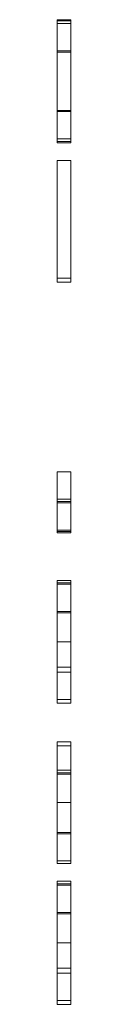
# Model space of a CAD drawing. Header units: inches. Extents: x -309.6 to -246.3, y -60.7 to 34.9.
# Tile 4 of 6: x -304.8266 to -304.8069, y -9.7646 to -8.3609. Entities that reach past the tile are written whole.
import ezdxf

# ---------------------------------------------------------------- set-up
doc = ezdxf.new("R2010")
doc.units = ezdxf.units.IN
doc.header["$LTSCALE"] = 32
doc.header["$MEASUREMENT"] = 0
for name, color, linetype, lineweight in [('Drawing', 7, 'Continuous', 18), ('None', 7, 'Continuous', 18), ('SolidLine', 7, 'Continuous', 15)]:
    doc.layers.add(name, color=color, linetype=linetype, lineweight=lineweight)
doc.layers.add('Notes', color=1, linetype='Continuous', lineweight=18, true_color=0xff0000)

# ---------------------------------------------------------------- blocks, each defined once
blk = doc.blocks.new('1BRPT9-Bracket (3D)')
at = {"layer": 'Notes', "color": 7}
for points in [[(2.323, 1.9447, -1.4379), (2.323, 1.9004, -1.4822), (2.323, 1.8155, -1.4822), (2.323, 1.7749, -1.5228), (2.323, 1.7749, -1.604), (2.323, 1.9429, -1.604), (2.323, 1.9429, -1.6095), (2.323, 1.7694, -1.6095), (2.323, 1.7694, -1.521), (2.323, 1.8137, -1.4767), (2.323, 1.8986, -1.4767), (2.323, 1.9392, -1.4361), (2.323, 1.9392, -1.3955), (2.323, 1.8986, -1.3549), (2.323, 1.8155, -1.3549), (2.323, 1.7749, -1.3973), (2.323, 1.7712, -1.3936), (2.323, 1.8137, -1.3493), (2.323, 1.9004, -1.3493), (2.323, 1.9447, -1.3936), (2.323, 1.9447, -1.4379)], [(2.323, 1.9447, -1.3936), (2.3427, 1.9447, -1.3936), (2.3427, 1.9447, -1.4379), (2.323, 1.9447, -1.4379), (2.323, 1.9447, -1.3936)], [(2.323, 1.9004, -1.3493), (2.3427, 1.9004, -1.3493), (2.3427, 1.9447, -1.3936), (2.323, 1.9447, -1.3936), (2.323, 1.9004, -1.3493)], [(2.323, 1.9447, -1.4379), (2.3427, 1.9447, -1.4379), (2.3427, 1.9004, -1.4822), (2.323, 1.9004, -1.4822), (2.323, 1.9447, -1.4379)], [(2.323, 1.9429, -1.6095), (2.3427, 1.9429, -1.6095), (2.3427, 1.7694, -1.6095), (2.323, 1.7694, -1.6095), (2.323, 1.9429, -1.6095)], [(2.323, 1.9429, -1.604), (2.3427, 1.9429, -1.604), (2.3427, 1.9429, -1.6095), (2.323, 1.9429, -1.6095), (2.323, 1.9429, -1.604)], [(2.323, 1.7749, -1.604), (2.3427, 1.7749, -1.604), (2.3427, 1.9429, -1.604), (2.323, 1.9429, -1.604), (2.323, 1.7749, -1.604)], [(2.323, 1.9392, -1.3955), (2.3427, 1.9392, -1.3955), (2.3427, 1.8986, -1.3549), (2.323, 1.8986, -1.3549), (2.323, 1.9392, -1.3955)], [(2.323, 1.9392, -1.4361), (2.3427, 1.9392, -1.4361), (2.3427, 1.9392, -1.3955), (2.323, 1.9392, -1.3955), (2.323, 1.9392, -1.4361)], [(2.323, 1.8986, -1.4767), (2.3427, 1.8986, -1.4767), (2.3427, 1.9392, -1.4361), (2.323, 1.9392, -1.4361), (2.323, 1.8986, -1.4767)], [(2.3427, 1.9447, -1.4379), (2.3427, 1.9004, -1.4822), (2.3427, 1.8155, -1.4822), (2.3427, 1.7749, -1.5228), (2.3427, 1.7749, -1.604), (2.3427, 1.9429, -1.604), (2.3427, 1.9429, -1.6095), (2.3427, 1.7694, -1.6095), (2.3427, 1.7694, -1.521), (2.3427, 1.8137, -1.4767), (2.3427, 1.8986, -1.4767), (2.3427, 1.9392, -1.4361), (2.3427, 1.9392, -1.3955), (2.3427, 1.8986, -1.3549), (2.3427, 1.8155, -1.3549), (2.3427, 1.7749, -1.3973), (2.3427, 1.7712, -1.3936), (2.3427, 1.8137, -1.3493), (2.3427, 1.9004, -1.3493), (2.3427, 1.9447, -1.3936), (2.3427, 1.9447, -1.4379)], [(2.323, 1.8137, -1.3493), (2.3427, 1.8137, -1.3493), (2.3427, 1.9004, -1.3493), (2.323, 1.9004, -1.3493), (2.323, 1.8137, -1.3493)], [(2.323, 1.9004, -1.4822), (2.3427, 1.9004, -1.4822), (2.3427, 1.8155, -1.4822), (2.323, 1.8155, -1.4822), (2.323, 1.9004, -1.4822)], [(2.323, 1.8986, -1.3549), (2.3427, 1.8986, -1.3549), (2.3427, 1.8155, -1.3549), (2.323, 1.8155, -1.3549), (2.323, 1.8986, -1.3549)], [(2.323, 1.8137, -1.4767), (2.3427, 1.8137, -1.4767), (2.3427, 1.8986, -1.4767), (2.323, 1.8986, -1.4767), (2.323, 1.8137, -1.4767)], [(2.323, 1.8155, -1.3549), (2.3427, 1.8155, -1.3549), (2.3427, 1.7749, -1.3973), (2.323, 1.7749, -1.3973), (2.323, 1.8155, -1.3549)], [(2.323, 1.8155, -1.4822), (2.3427, 1.8155, -1.4822), (2.3427, 1.7749, -1.5228), (2.323, 1.7749, -1.5228), (2.323, 1.8155, -1.4822)], [(2.323, 1.7712, -1.3936), (2.3427, 1.7712, -1.3936), (2.3427, 1.8137, -1.3493), (2.323, 1.8137, -1.3493), (2.323, 1.7712, -1.3936)], [(2.323, 1.7694, -1.521), (2.3427, 1.7694, -1.521), (2.3427, 1.8137, -1.4767), (2.323, 1.8137, -1.4767), (2.323, 1.7694, -1.521)], [(2.323, 1.7749, -1.3973), (2.3427, 1.7749, -1.3973), (2.3427, 1.7712, -1.3936), (2.323, 1.7712, -1.3936), (2.323, 1.7749, -1.3973)], [(2.323, 1.7749, -1.5228), (2.3427, 1.7749, -1.5228), (2.3427, 1.7749, -1.604), (2.323, 1.7749, -1.604), (2.323, 1.7749, -1.5228)], [(2.323, 1.7694, -1.6095), (2.3427, 1.7694, -1.6095), (2.3427, 1.7694, -1.521), (2.323, 1.7694, -1.521), (2.323, 1.7694, -1.6095)], [(2.323, 1.7439, -1.6095), (2.323, 1.5704, -1.6095), (2.323, 1.5704, -1.353), (2.323, 1.576, -1.353), (2.323, 1.576, -1.604), (2.323, 1.7439, -1.604), (2.323, 1.7439, -1.6095)], [(2.323, 1.7439, -1.604), (2.3427, 1.7439, -1.604), (2.3427, 1.7439, -1.6095), (2.323, 1.7439, -1.6095), (2.323, 1.7439, -1.604)], [(2.323, 1.576, -1.604), (2.3427, 1.576, -1.604), (2.3427, 1.7439, -1.604), (2.323, 1.7439, -1.604), (2.323, 1.576, -1.604)], [(2.323, 1.7439, -1.6095), (2.3427, 1.7439, -1.6095), (2.3427, 1.5704, -1.6095), (2.323, 1.5704, -1.6095), (2.323, 1.7439, -1.6095)], [(2.3427, 1.7439, -1.6095), (2.3427, 1.5704, -1.6095), (2.3427, 1.5704, -1.353), (2.3427, 1.576, -1.353), (2.3427, 1.576, -1.604), (2.3427, 1.7439, -1.604), (2.3427, 1.7439, -1.6095)], [(2.323, 1.576, -1.353), (2.3427, 1.576, -1.353), (2.3427, 1.576, -1.604), (2.323, 1.576, -1.604), (2.323, 1.576, -1.353)], [(2.323, 1.5704, -1.353), (2.3427, 1.5704, -1.353), (2.3427, 1.576, -1.353), (2.323, 1.576, -1.353), (2.323, 1.5704, -1.353)], [(2.323, 1.5704, -1.6095), (2.3427, 1.5704, -1.6095), (2.3427, 1.5704, -1.353), (2.323, 1.5704, -1.353), (2.323, 1.5704, -1.6095)], [(2.323, 1.3001, -1.6095), (2.323, 1.2152, -1.6095), (2.323, 1.2152, -1.604), (2.323, 1.2558, -1.604), (2.323, 1.2558, -1.3586), (2.323, 1.217, -1.3973), (2.323, 1.2133, -1.3936), (2.323, 1.2576, -1.3493), (2.323, 1.2613, -1.3493), (2.323, 1.2613, -1.604), (2.323, 1.3001, -1.604), (2.323, 1.3001, -1.6095)], [(2.323, 1.3001, -1.604), (2.3427, 1.3001, -1.604), (2.3427, 1.3001, -1.6095), (2.323, 1.3001, -1.6095), (2.323, 1.3001, -1.604)], [(2.323, 1.2613, -1.604), (2.3427, 1.2613, -1.604), (2.3427, 1.3001, -1.604), (2.323, 1.3001, -1.604), (2.323, 1.2613, -1.604)], [(2.323, 1.3001, -1.6095), (2.3427, 1.3001, -1.6095), (2.3427, 1.2152, -1.6095), (2.323, 1.2152, -1.6095), (2.323, 1.3001, -1.6095)], [(2.3427, 1.3001, -1.6095), (2.3427, 1.2152, -1.6095), (2.3427, 1.2152, -1.604), (2.3427, 1.2558, -1.604), (2.3427, 1.2558, -1.3586), (2.3427, 1.217, -1.3973), (2.3427, 1.2133, -1.3936), (2.3427, 1.2576, -1.3493), (2.3427, 1.2613, -1.3493), (2.3427, 1.2613, -1.604), (2.3427, 1.3001, -1.604), (2.3427, 1.3001, -1.6095)], [(2.323, 1.2613, -1.3493), (2.3427, 1.2613, -1.3493), (2.3427, 1.2613, -1.604), (2.323, 1.2613, -1.604), (2.323, 1.2613, -1.3493)], [(2.323, 1.2576, -1.3493), (2.3427, 1.2576, -1.3493), (2.3427, 1.2613, -1.3493), (2.323, 1.2613, -1.3493), (2.323, 1.2576, -1.3493)], [(2.323, 1.2133, -1.3936), (2.3427, 1.2133, -1.3936), (2.3427, 1.2576, -1.3493), (2.323, 1.2576, -1.3493), (2.323, 1.2133, -1.3936)], [(2.323, 1.2558, -1.3586), (2.3427, 1.2558, -1.3586), (2.3427, 1.217, -1.3973), (2.323, 1.217, -1.3973), (2.323, 1.2558, -1.3586)], [(2.323, 1.2558, -1.604), (2.3427, 1.2558, -1.604), (2.3427, 1.2558, -1.3586), (2.323, 1.2558, -1.3586), (2.323, 1.2558, -1.604)], [(2.323, 1.2152, -1.604), (2.3427, 1.2152, -1.604), (2.3427, 1.2558, -1.604), (2.323, 1.2558, -1.604), (2.323, 1.2152, -1.604)], [(2.323, 1.217, -1.3973), (2.3427, 1.217, -1.3973), (2.3427, 1.2133, -1.3936), (2.323, 1.2133, -1.3936), (2.323, 1.217, -1.3973)], [(2.323, 1.2152, -1.6095), (2.3427, 1.2152, -1.6095), (2.3427, 1.2152, -1.604), (2.323, 1.2152, -1.604), (2.323, 1.2152, -1.6095)], [(2.323, 1.1454, -1.6058), (2.323, 1.1417, -1.6095), (2.323, 1.0579, -1.5257), (2.323, 1.0579, -1.5184), (2.323, 1.1454, -1.6058)], [(2.323, 1.0579, -1.5184), (2.3427, 1.0579, -1.5184), (2.3427, 1.1454, -1.6058), (2.323, 1.1454, -1.6058), (2.323, 1.0579, -1.5184)], [(2.323, 1.1454, -1.6058), (2.3427, 1.1454, -1.6058), (2.3427, 1.1417, -1.6095), (2.323, 1.1417, -1.6095), (2.323, 1.1454, -1.6058)], [(2.323, 1.1454, -1.3936), (2.323, 1.1454, -1.4379), (2.323, 1.1011, -1.4822), (2.323, 1.0579, -1.4822), (2.323, 1.0579, -1.4767), (2.323, 1.0992, -1.4767), (2.323, 1.1398, -1.4361), (2.323, 1.1398, -1.3955), (2.323, 1.0992, -1.3549), (2.323, 1.0579, -1.3549), (2.323, 1.0579, -1.3493), (2.323, 1.1011, -1.3493), (2.323, 1.1454, -1.3936)], [(2.323, 1.1011, -1.3493), (2.3427, 1.1011, -1.3493), (2.3427, 1.1454, -1.3936), (2.323, 1.1454, -1.3936), (2.323, 1.1011, -1.3493)], [(2.323, 1.1454, -1.4379), (2.3427, 1.1454, -1.4379), (2.3427, 1.1011, -1.4822), (2.323, 1.1011, -1.4822), (2.323, 1.1454, -1.4379)], [(2.323, 1.1454, -1.3936), (2.3427, 1.1454, -1.3936), (2.3427, 1.1454, -1.4379), (2.323, 1.1454, -1.4379), (2.323, 1.1454, -1.3936)], [(2.323, 1.1417, -1.6095), (2.3427, 1.1417, -1.6095), (2.3427, 1.0579, -1.5257), (2.323, 1.0579, -1.5257), (2.323, 1.1417, -1.6095)], [(2.323, 1.1398, -1.3955), (2.3427, 1.1398, -1.3955), (2.3427, 1.0992, -1.3549), (2.323, 1.0992, -1.3549), (2.323, 1.1398, -1.3955)], [(2.323, 1.1398, -1.4361), (2.3427, 1.1398, -1.4361), (2.3427, 1.1398, -1.3955), (2.323, 1.1398, -1.3955), (2.323, 1.1398, -1.4361)], [(2.323, 1.0992, -1.4767), (2.3427, 1.0992, -1.4767), (2.3427, 1.1398, -1.4361), (2.323, 1.1398, -1.4361), (2.323, 1.0992, -1.4767)], [(2.3427, 1.1454, -1.6058), (2.3427, 1.1417, -1.6095), (2.3427, 1.0579, -1.5257), (2.3427, 1.0579, -1.5184), (2.3427, 1.1454, -1.6058)], [(2.3427, 1.1454, -1.3936), (2.3427, 1.1454, -1.4379), (2.3427, 1.1011, -1.4822), (2.3427, 1.0579, -1.4822), (2.3427, 1.0579, -1.4767), (2.3427, 1.0992, -1.4767), (2.3427, 1.1398, -1.4361), (2.3427, 1.1398, -1.3955), (2.3427, 1.0992, -1.3549), (2.3427, 1.0579, -1.3549), (2.3427, 1.0579, -1.3493), (2.3427, 1.1011, -1.3493), (2.3427, 1.1454, -1.3936)], [(2.323, 1.0579, -1.3493), (2.3427, 1.0579, -1.3493), (2.3427, 1.1011, -1.3493), (2.323, 1.1011, -1.3493), (2.323, 1.0579, -1.3493)], [(2.323, 1.1011, -1.4822), (2.3427, 1.1011, -1.4822), (2.3427, 1.0579, -1.4822), (2.323, 1.0579, -1.4822), (2.323, 1.1011, -1.4822)], [(2.323, 1.0992, -1.3549), (2.3427, 1.0992, -1.3549), (2.3427, 1.0579, -1.3549), (2.323, 1.0579, -1.3549), (2.323, 1.0992, -1.3549)], [(2.323, 1.0579, -1.4767), (2.3427, 1.0579, -1.4767), (2.3427, 1.0992, -1.4767), (2.323, 1.0992, -1.4767), (2.323, 1.0579, -1.4767)], [(2.323, 1.0579, -1.5257), (2.3427, 1.0579, -1.5257), (2.3427, 1.0579, -1.5184), (2.323, 1.0579, -1.5184), (2.323, 1.0579, -1.5257)], [(2.323, 1.0579, -1.3549), (2.3427, 1.0579, -1.3549), (2.3427, 1.0579, -1.3493), (2.323, 1.0579, -1.3493), (2.323, 1.0579, -1.3549)], [(2.323, 1.0579, -1.4822), (2.3427, 1.0579, -1.4822), (2.3427, 1.0579, -1.4767), (2.323, 1.0579, -1.4767), (2.323, 1.0579, -1.4822)], [(2.323, 1.0579, -1.3493), (2.323, 1.0579, -1.3549), (2.323, 0.9756, -1.3549), (2.323, 0.9756, -1.4767), (2.323, 1.0579, -1.4767), (2.323, 1.0579, -1.4822), (2.323, 1.0217, -1.4822), (2.323, 1.0579, -1.5184), (2.323, 1.0579, -1.5257), (2.323, 1.0144, -1.4822), (2.323, 0.9756, -1.4822), (2.323, 0.9756, -1.6077), (2.323, 0.9701, -1.6077), (2.323, 0.9701, -1.3493), (2.323, 1.0579, -1.3493)], [(2.323, 0.9701, -1.3493), (2.3427, 0.9701, -1.3493), (2.3427, 1.0579, -1.3493), (2.323, 1.0579, -1.3493), (2.323, 0.9701, -1.3493)], [(2.323, 1.0579, -1.5257), (2.3427, 1.0579, -1.5257), (2.3427, 1.0144, -1.4822), (2.323, 1.0144, -1.4822), (2.323, 1.0579, -1.5257)], [(2.323, 1.0579, -1.5184), (2.3427, 1.0579, -1.5184), (2.3427, 1.0579, -1.5257), (2.323, 1.0579, -1.5257), (2.323, 1.0579, -1.5184)], [(2.323, 1.0217, -1.4822), (2.3427, 1.0217, -1.4822), (2.3427, 1.0579, -1.5184), (2.323, 1.0579, -1.5184), (2.323, 1.0217, -1.4822)], [(2.323, 1.0579, -1.4822), (2.3427, 1.0579, -1.4822), (2.3427, 1.0217, -1.4822), (2.323, 1.0217, -1.4822), (2.323, 1.0579, -1.4822)], [(2.323, 1.0579, -1.4767), (2.3427, 1.0579, -1.4767), (2.3427, 1.0579, -1.4822), (2.323, 1.0579, -1.4822), (2.323, 1.0579, -1.4767)], [(2.323, 0.9756, -1.4767), (2.3427, 0.9756, -1.4767), (2.3427, 1.0579, -1.4767), (2.323, 1.0579, -1.4767), (2.323, 0.9756, -1.4767)], [(2.323, 1.0579, -1.3549), (2.3427, 1.0579, -1.3549), (2.3427, 0.9756, -1.3549), (2.323, 0.9756, -1.3549), (2.323, 1.0579, -1.3549)], [(2.323, 1.0579, -1.3493), (2.3427, 1.0579, -1.3493), (2.3427, 1.0579, -1.3549), (2.323, 1.0579, -1.3549), (2.323, 1.0579, -1.3493)], [(2.3427, 1.0579, -1.3493), (2.3427, 1.0579, -1.3549), (2.3427, 0.9756, -1.3549), (2.3427, 0.9756, -1.4767), (2.3427, 1.0579, -1.4767), (2.3427, 1.0579, -1.4822), (2.3427, 1.0217, -1.4822), (2.3427, 1.0579, -1.5184), (2.3427, 1.0579, -1.5257), (2.3427, 1.0144, -1.4822), (2.3427, 0.9756, -1.4822), (2.3427, 0.9756, -1.6077), (2.3427, 0.9701, -1.6077), (2.3427, 0.9701, -1.3493), (2.3427, 1.0579, -1.3493)], [(2.323, 1.0144, -1.4822), (2.3427, 1.0144, -1.4822), (2.3427, 0.9756, -1.4822), (2.323, 0.9756, -1.4822), (2.323, 1.0144, -1.4822)], [(2.323, 0.9756, -1.6077), (2.3427, 0.9756, -1.6077), (2.3427, 0.9701, -1.6077), (2.323, 0.9701, -1.6077), (2.323, 0.9756, -1.6077)], [(2.323, 0.9756, -1.4822), (2.3427, 0.9756, -1.4822), (2.3427, 0.9756, -1.6077), (2.323, 0.9756, -1.6077), (2.323, 0.9756, -1.4822)], [(2.323, 0.9756, -1.3549), (2.3427, 0.9756, -1.3549), (2.3427, 0.9756, -1.4767), (2.323, 0.9756, -1.4767), (2.323, 0.9756, -1.3549)], [(2.323, 0.9701, -1.6077), (2.3427, 0.9701, -1.6077), (2.3427, 0.9701, -1.3493), (2.323, 0.9701, -1.3493), (2.323, 0.9701, -1.6077)], [(2.323, 0.9152, -1.5652), (2.323, 0.8709, -1.6095), (2.323, 0.7842, -1.6095), (2.323, 0.7417, -1.5671), (2.323, 0.7454, -1.5634), (2.323, 0.786, -1.604), (2.323, 0.8691, -1.604), (2.323, 0.9097, -1.5634), (2.323, 0.9097, -1.5228), (2.323, 0.8691, -1.4822), (2.323, 0.8285, -1.4822), (2.323, 0.8285, -1.4767), (2.323, 0.8691, -1.4767), (2.323, 0.9097, -1.4361), (2.323, 0.9097, -1.3955), (2.323, 0.8691, -1.3549), (2.323, 0.786, -1.3549), (2.323, 0.7454, -1.3973), (2.323, 0.7417, -1.3936), (2.323, 0.7842, -1.3493), (2.323, 0.8709, -1.3493), (2.323, 0.9152, -1.3936), (2.323, 0.9152, -1.4379), (2.323, 0.8746, -1.4804), (2.323, 0.9152, -1.521), (2.323, 0.9152, -1.5652)], [(2.323, 0.9152, -1.521), (2.3427, 0.9152, -1.521), (2.3427, 0.9152, -1.5652), (2.323, 0.9152, -1.5652), (2.323, 0.9152, -1.521)], [(2.323, 0.8746, -1.4804), (2.3427, 0.8746, -1.4804), (2.3427, 0.9152, -1.521), (2.323, 0.9152, -1.521), (2.323, 0.8746, -1.4804)], [(2.323, 0.9152, -1.4379), (2.3427, 0.9152, -1.4379), (2.3427, 0.8746, -1.4804), (2.323, 0.8746, -1.4804), (2.323, 0.9152, -1.4379)], [(2.323, 0.9152, -1.3936), (2.3427, 0.9152, -1.3936), (2.3427, 0.9152, -1.4379), (2.323, 0.9152, -1.4379), (2.323, 0.9152, -1.3936)], [(2.323, 0.8709, -1.3493), (2.3427, 0.8709, -1.3493), (2.3427, 0.9152, -1.3936), (2.323, 0.9152, -1.3936), (2.323, 0.8709, -1.3493)], [(2.323, 0.9152, -1.5652), (2.3427, 0.9152, -1.5652), (2.3427, 0.8709, -1.6095), (2.323, 0.8709, -1.6095), (2.323, 0.9152, -1.5652)], [(2.3427, 0.9152, -1.5652), (2.3427, 0.8709, -1.6095), (2.3427, 0.7842, -1.6095), (2.3427, 0.7417, -1.5671), (2.3427, 0.7454, -1.5634), (2.3427, 0.786, -1.604), (2.3427, 0.8691, -1.604), (2.3427, 0.9097, -1.5634), (2.3427, 0.9097, -1.5228), (2.3427, 0.8691, -1.4822), (2.3427, 0.8285, -1.4822), (2.3427, 0.8285, -1.4767), (2.3427, 0.8691, -1.4767), (2.3427, 0.9097, -1.4361), (2.3427, 0.9097, -1.3955), (2.3427, 0.8691, -1.3549), (2.3427, 0.786, -1.3549), (2.3427, 0.7454, -1.3973), (2.3427, 0.7417, -1.3936), (2.3427, 0.7842, -1.3493), (2.3427, 0.8709, -1.3493), (2.3427, 0.9152, -1.3936), (2.3427, 0.9152, -1.4379), (2.3427, 0.8746, -1.4804), (2.3427, 0.9152, -1.521), (2.3427, 0.9152, -1.5652)], [(2.323, 0.9097, -1.3955), (2.3427, 0.9097, -1.3955), (2.3427, 0.8691, -1.3549), (2.323, 0.8691, -1.3549), (2.323, 0.9097, -1.3955)], [(2.323, 0.9097, -1.4361), (2.3427, 0.9097, -1.4361), (2.3427, 0.9097, -1.3955), (2.323, 0.9097, -1.3955), (2.323, 0.9097, -1.4361)], [(2.323, 0.8691, -1.4767), (2.3427, 0.8691, -1.4767), (2.3427, 0.9097, -1.4361), (2.323, 0.9097, -1.4361), (2.323, 0.8691, -1.4767)], [(2.323, 0.9097, -1.5228), (2.3427, 0.9097, -1.5228), (2.3427, 0.8691, -1.4822), (2.323, 0.8691, -1.4822), (2.323, 0.9097, -1.5228)], [(2.323, 0.9097, -1.5634), (2.3427, 0.9097, -1.5634), (2.3427, 0.9097, -1.5228), (2.323, 0.9097, -1.5228), (2.323, 0.9097, -1.5634)], [(2.323, 0.8691, -1.604), (2.3427, 0.8691, -1.604), (2.3427, 0.9097, -1.5634), (2.323, 0.9097, -1.5634), (2.323, 0.8691, -1.604)], [(2.323, 0.7842, -1.3493), (2.3427, 0.7842, -1.3493), (2.3427, 0.8709, -1.3493), (2.323, 0.8709, -1.3493), (2.323, 0.7842, -1.3493)], [(2.323, 0.8709, -1.6095), (2.3427, 0.8709, -1.6095), (2.3427, 0.7842, -1.6095), (2.323, 0.7842, -1.6095), (2.323, 0.8709, -1.6095)], [(2.323, 0.8691, -1.3549), (2.3427, 0.8691, -1.3549), (2.3427, 0.786, -1.3549), (2.323, 0.786, -1.3549), (2.323, 0.8691, -1.3549)], [(2.323, 0.8285, -1.4767), (2.3427, 0.8285, -1.4767), (2.3427, 0.8691, -1.4767), (2.323, 0.8691, -1.4767), (2.323, 0.8285, -1.4767)], [(2.323, 0.8691, -1.4822), (2.3427, 0.8691, -1.4822), (2.3427, 0.8285, -1.4822), (2.323, 0.8285, -1.4822), (2.323, 0.8691, -1.4822)], [(2.323, 0.786, -1.604), (2.3427, 0.786, -1.604), (2.3427, 0.8691, -1.604), (2.323, 0.8691, -1.604), (2.323, 0.786, -1.604)], [(2.323, 0.8285, -1.4822), (2.3427, 0.8285, -1.4822), (2.3427, 0.8285, -1.4767), (2.323, 0.8285, -1.4767), (2.323, 0.8285, -1.4822)], [(2.323, 0.786, -1.3549), (2.3427, 0.786, -1.3549), (2.3427, 0.7454, -1.3973), (2.323, 0.7454, -1.3973), (2.323, 0.786, -1.3549)], [(2.323, 0.7454, -1.5634), (2.3427, 0.7454, -1.5634), (2.3427, 0.786, -1.604), (2.323, 0.786, -1.604), (2.323, 0.7454, -1.5634)], [(2.323, 0.7417, -1.3936), (2.3427, 0.7417, -1.3936), (2.3427, 0.7842, -1.3493), (2.323, 0.7842, -1.3493), (2.323, 0.7417, -1.3936)], [(2.323, 0.7842, -1.6095), (2.3427, 0.7842, -1.6095), (2.3427, 0.7417, -1.5671), (2.323, 0.7417, -1.5671), (2.323, 0.7842, -1.6095)], [(2.323, 0.7454, -1.3973), (2.3427, 0.7454, -1.3973), (2.3427, 0.7417, -1.3936), (2.323, 0.7417, -1.3936), (2.323, 0.7454, -1.3973)], [(2.323, 0.7417, -1.5671), (2.3427, 0.7417, -1.5671), (2.3427, 0.7454, -1.5634), (2.323, 0.7454, -1.5634), (2.323, 0.7417, -1.5671)], [(2.323, 0.7163, -1.6058), (2.323, 0.7126, -1.6095), (2.323, 0.6288, -1.5257), (2.323, 0.6288, -1.5184), (2.323, 0.7163, -1.6058)], [(2.323, 0.6288, -1.5184), (2.3427, 0.6288, -1.5184), (2.3427, 0.7163, -1.6058), (2.323, 0.7163, -1.6058), (2.323, 0.6288, -1.5184)], [(2.323, 0.7163, -1.6058), (2.3427, 0.7163, -1.6058), (2.3427, 0.7126, -1.6095), (2.323, 0.7126, -1.6095), (2.323, 0.7163, -1.6058)], [(2.323, 0.7163, -1.3936), (2.323, 0.7163, -1.4379), (2.323, 0.672, -1.4822), (2.323, 0.6288, -1.4822), (2.323, 0.6288, -1.4767), (2.323, 0.6701, -1.4767), (2.323, 0.7107, -1.4361), (2.323, 0.7107, -1.3955), (2.323, 0.6701, -1.3549), (2.323, 0.6288, -1.3549), (2.323, 0.6288, -1.3493), (2.323, 0.672, -1.3493), (2.323, 0.7163, -1.3936)], [(2.323, 0.672, -1.3493), (2.3427, 0.672, -1.3493), (2.3427, 0.7163, -1.3936), (2.323, 0.7163, -1.3936), (2.323, 0.672, -1.3493)], [(2.323, 0.7163, -1.4379), (2.3427, 0.7163, -1.4379), (2.3427, 0.672, -1.4822), (2.323, 0.672, -1.4822), (2.323, 0.7163, -1.4379)], [(2.323, 0.7163, -1.3936), (2.3427, 0.7163, -1.3936), (2.3427, 0.7163, -1.4379), (2.323, 0.7163, -1.4379), (2.323, 0.7163, -1.3936)], [(2.3427, 0.7163, -1.6058), (2.3427, 0.7126, -1.6095), (2.3427, 0.6288, -1.5257), (2.3427, 0.6288, -1.5184), (2.3427, 0.7163, -1.6058)], [(2.3427, 0.7163, -1.3936), (2.3427, 0.7163, -1.4379), (2.3427, 0.672, -1.4822), (2.3427, 0.6288, -1.4822), (2.3427, 0.6288, -1.4767), (2.3427, 0.6701, -1.4767), (2.3427, 0.7107, -1.4361), (2.3427, 0.7107, -1.3955), (2.3427, 0.6701, -1.3549), (2.3427, 0.6288, -1.3549), (2.3427, 0.6288, -1.3493), (2.3427, 0.672, -1.3493), (2.3427, 0.7163, -1.3936)], [(2.323, 0.7126, -1.6095), (2.3427, 0.7126, -1.6095), (2.3427, 0.6288, -1.5257), (2.323, 0.6288, -1.5257), (2.323, 0.7126, -1.6095)], [(2.323, 0.7107, -1.3955), (2.3427, 0.7107, -1.3955), (2.3427, 0.6701, -1.3549), (2.323, 0.6701, -1.3549), (2.323, 0.7107, -1.3955)], [(2.323, 0.7107, -1.4361), (2.3427, 0.7107, -1.4361), (2.3427, 0.7107, -1.3955), (2.323, 0.7107, -1.3955), (2.323, 0.7107, -1.4361)], [(2.323, 0.6701, -1.4767), (2.3427, 0.6701, -1.4767), (2.3427, 0.7107, -1.4361), (2.323, 0.7107, -1.4361), (2.323, 0.6701, -1.4767)], [(2.323, 0.6288, -1.3493), (2.3427, 0.6288, -1.3493), (2.3427, 0.672, -1.3493), (2.323, 0.672, -1.3493), (2.323, 0.6288, -1.3493)], [(2.323, 0.672, -1.4822), (2.3427, 0.672, -1.4822), (2.3427, 0.6288, -1.4822), (2.323, 0.6288, -1.4822), (2.323, 0.672, -1.4822)], [(2.323, 0.6701, -1.3549), (2.3427, 0.6701, -1.3549), (2.3427, 0.6288, -1.3549), (2.323, 0.6288, -1.3549), (2.323, 0.6701, -1.3549)], [(2.323, 0.6288, -1.4767), (2.3427, 0.6288, -1.4767), (2.3427, 0.6701, -1.4767), (2.323, 0.6701, -1.4767), (2.323, 0.6288, -1.4767)], [(2.323, 0.6288, -1.5257), (2.3427, 0.6288, -1.5257), (2.3427, 0.6288, -1.5184), (2.323, 0.6288, -1.5184), (2.323, 0.6288, -1.5257)], [(2.323, 0.6288, -1.3549), (2.3427, 0.6288, -1.3549), (2.3427, 0.6288, -1.3493), (2.323, 0.6288, -1.3493), (2.323, 0.6288, -1.3549)], [(2.323, 0.6288, -1.4822), (2.3427, 0.6288, -1.4822), (2.3427, 0.6288, -1.4767), (2.323, 0.6288, -1.4767), (2.323, 0.6288, -1.4822)], [(2.323, 0.6288, -1.3493), (2.323, 0.6288, -1.3549), (2.323, 0.5465, -1.3549), (2.323, 0.5465, -1.4767), (2.323, 0.6288, -1.4767), (2.323, 0.6288, -1.4822), (2.323, 0.5926, -1.4822), (2.323, 0.6288, -1.5184), (2.323, 0.6288, -1.5257), (2.323, 0.5852, -1.4822), (2.323, 0.5465, -1.4822), (2.323, 0.5465, -1.6077), (2.323, 0.5409, -1.6077), (2.323, 0.5409, -1.3493), (2.323, 0.6288, -1.3493)], [(2.323, 0.5409, -1.3493), (2.3427, 0.5409, -1.3493), (2.3427, 0.6288, -1.3493), (2.323, 0.6288, -1.3493), (2.323, 0.5409, -1.3493)], [(2.323, 0.6288, -1.5257), (2.3427, 0.6288, -1.5257), (2.3427, 0.5852, -1.4822), (2.323, 0.5852, -1.4822), (2.323, 0.6288, -1.5257)], [(2.323, 0.6288, -1.5184), (2.3427, 0.6288, -1.5184), (2.3427, 0.6288, -1.5257), (2.323, 0.6288, -1.5257), (2.323, 0.6288, -1.5184)], [(2.323, 0.5926, -1.4822), (2.3427, 0.5926, -1.4822), (2.3427, 0.6288, -1.5184), (2.323, 0.6288, -1.5184), (2.323, 0.5926, -1.4822)], [(2.323, 0.6288, -1.4822), (2.3427, 0.6288, -1.4822), (2.3427, 0.5926, -1.4822), (2.323, 0.5926, -1.4822), (2.323, 0.6288, -1.4822)], [(2.323, 0.6288, -1.4767), (2.3427, 0.6288, -1.4767), (2.3427, 0.6288, -1.4822), (2.323, 0.6288, -1.4822), (2.323, 0.6288, -1.4767)], [(2.323, 0.5465, -1.4767), (2.3427, 0.5465, -1.4767), (2.3427, 0.6288, -1.4767), (2.323, 0.6288, -1.4767), (2.323, 0.5465, -1.4767)], [(2.323, 0.6288, -1.3549), (2.3427, 0.6288, -1.3549), (2.3427, 0.5465, -1.3549), (2.323, 0.5465, -1.3549), (2.323, 0.6288, -1.3549)], [(2.323, 0.6288, -1.3493), (2.3427, 0.6288, -1.3493), (2.3427, 0.6288, -1.3549), (2.323, 0.6288, -1.3549), (2.323, 0.6288, -1.3493)], [(2.3427, 0.6288, -1.3493), (2.3427, 0.6288, -1.3549), (2.3427, 0.5465, -1.3549), (2.3427, 0.5465, -1.4767), (2.3427, 0.6288, -1.4767), (2.3427, 0.6288, -1.4822), (2.3427, 0.5926, -1.4822), (2.3427, 0.6288, -1.5184), (2.3427, 0.6288, -1.5257), (2.3427, 0.5852, -1.4822), (2.3427, 0.5465, -1.4822), (2.3427, 0.5465, -1.6077), (2.3427, 0.5409, -1.6077), (2.3427, 0.5409, -1.3493), (2.3427, 0.6288, -1.3493)], [(2.323, 0.5852, -1.4822), (2.3427, 0.5852, -1.4822), (2.3427, 0.5465, -1.4822), (2.323, 0.5465, -1.4822), (2.323, 0.5852, -1.4822)], [(2.323, 0.5465, -1.6077), (2.3427, 0.5465, -1.6077), (2.3427, 0.5409, -1.6077), (2.323, 0.5409, -1.6077), (2.323, 0.5465, -1.6077)], [(2.323, 0.5465, -1.4822), (2.3427, 0.5465, -1.4822), (2.3427, 0.5465, -1.6077), (2.323, 0.5465, -1.6077), (2.323, 0.5465, -1.4822)], [(2.323, 0.5465, -1.3549), (2.3427, 0.5465, -1.3549), (2.3427, 0.5465, -1.4767), (2.323, 0.5465, -1.4767), (2.323, 0.5465, -1.3549)], [(2.323, 0.5409, -1.6077), (2.3427, 0.5409, -1.6077), (2.3427, 0.5409, -1.3493), (2.323, 0.5409, -1.3493), (2.323, 0.5409, -1.6077)]]:
    blk.add_polyline3d(points, dxfattribs=at)
blk = doc.blocks.new('Group-9')
at = {"layer": 'SolidLine', "color": 7, "rotation": 90}
blk.add_blockref('1BRPT9-Bracket (3D)', (9.2126, -57.5984, 29.213), dxfattribs=at)
blk = doc.blocks.new('SL Huddle Table (3D)')
at = {"layer": 'None'}
blk.add_blockref('Group-9', (0, 0), dxfattribs=at)
at = {"layer": 'Drawing', "color": 0, "flags": 1}
for tag in ['Tag', 'Catalog', 'Option1', 'Option2', 'Option3', 'Option4', 'Option5', 'Option6', 'Option7', 'Option8', 'Option9', 'Option10', 'Option11', 'Option12', 'Custom', 'FinishGroup', 'Discount', 'Item2', 'Item3', 'Item6', 'Item8', 'Item9', 'Item10', 'Item12', 'Item13', 'Item16', 'Item18', 'Item19', 'Item20', 'Item21', 'Item22', 'Item23', 'Item24', 'Item25', 'Item1', 'Item4', 'Item5', 'Item7', 'Item11', 'Item14', 'Item15', 'Item17']:
    blk.add_attdef(tag, (34.3176, -16.332), '', height=0.00709, dxfattribs=at)

msp = doc.modelspace()

# ---------------------------------------------------------------- block references
at = {"layer": 'Drawing', "rotation": 270}
msp.add_blockref('SL Huddle Table (3D)', (-249.5512, -1.093), dxfattribs=at)

doc.saveas('drawing.dxf')
